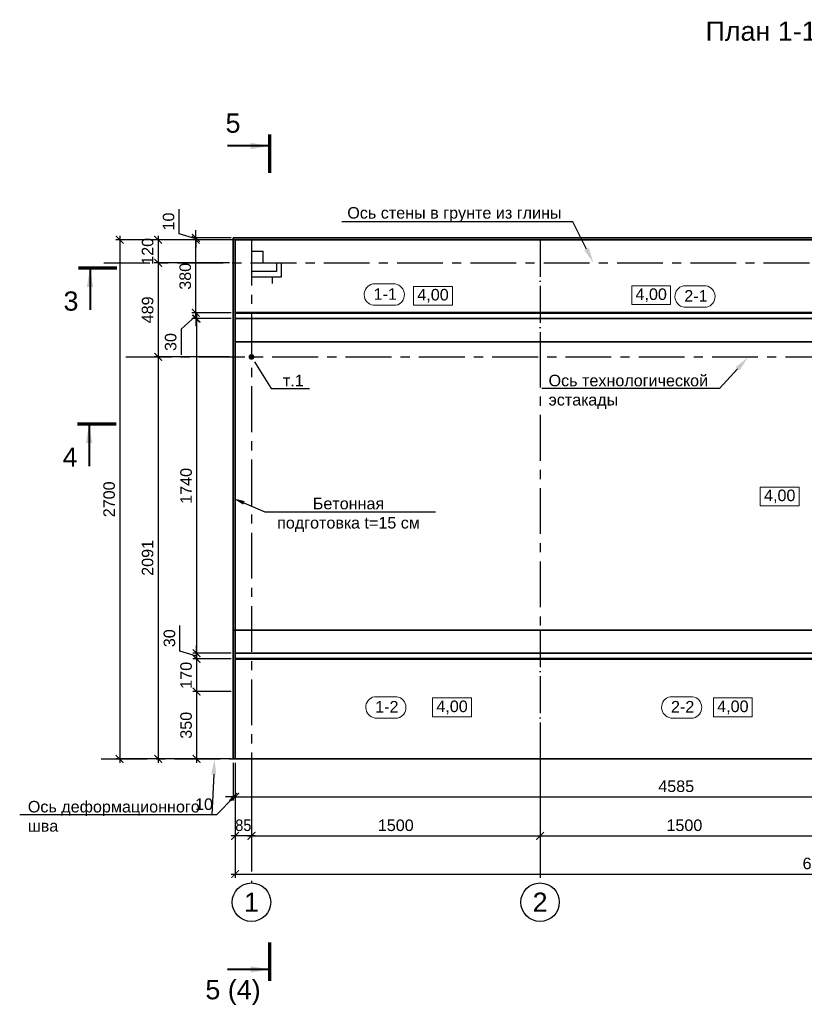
# Model space of a CAD drawing. Header units: millimetres. Extents: x -695122 to 440517, y 417968 to 574899.
# Tile 38 of 39: x 360659 to 401438, y 521205 to 572412. Entities that reach past the tile are written whole.
import ezdxf
from ezdxf import colors
from ezdxf.entities.mleader import LeaderData, LeaderLine
from ezdxf.enums import TextEntityAlignment as Align
from ezdxf.math import Vec2, Vec3

# ---------------------------------------------------------------- set-up
doc = ezdxf.new("R2010")
doc.units = ezdxf.units.MM
doc.linetypes.add('ACAD_ISO04W100', pattern=[30, 24, -3, 0, -3])
doc.linetypes.add('осевая', pattern=[50.8, 31.75, -6.35, 6.35, -6.35])
for name, color, linetype, lineweight in [('0_Выноски и размеры', 7, 'Continuous', 9), ('Бетон', 7, 'Continuous', 50), ('ГТО_Разрезы. Сечения.Узлы', 255, 'Continuous', 40), ('Отдел_Заглавные надписи', 7, 'Continuous', 30)]:
    doc.layers.add(name, color=color, linetype=linetype, lineweight=lineweight)
for name, color, linetype in [('otmetki', 7, 'Continuous'), ('Оси', 1, 'осевая'), ('Размеры', 7, 'Continuous')]:
    doc.layers.add(name, color=color, linetype=linetype)
doc.styles.add('arial', font='arial.ttf')
doc.styles.add('аrial', font='arial.ttf')
doc.styles.add('Рогун1', font='arial.ttf')
doc.dimstyles.new('100 мм', dxfattribs={"dimscale": 100, "dimtxt": 3.5, "dimasz": 2, "dimexe": 1, "dimexo": 1, "dimgap": 1.2, "dimtad": 1, "dimdec": 0, "dimlfac": 0.1, "dimrnd": 0.0001, "dimtxsty": 'Рогун1', "dimblk": 'ARCHTICK', "dimcen": 2.5, "dimdle": 1, "dimaunit": 1, "dimadec": 1, "dimazin": 0, "dimtfac": 1, "dimtdec": 0, "dimtmove": 1, "dimatfit": 3, "dimldrblk": 'ARCHTICK', "dimfxl": 1, "dimtfill": 1, "dimarcsym": 0})
doc.dimstyles.new('hren115', dxfattribs={"dimtxt": 0.3, "dimasz": 3, "dimexe": 0.18, "dimexo": 0.0625, "dimgap": 0.1, "dimtad": 2, "dimtih": 1, "dimtoh": 1, "dimdec": 4, "dimzin": 0, "dimdsep": 46, "dimtxsty": 'arial', "dimcen": 0, "dimclrt": 256, "dimadec": 0, "dimazin": 0, "dimtfac": 1, "dimtdec": 4, "dimtofl": 0, "dimtmove": 1, "dimatfit": 0, "dimfxl": 1, "dimtolj": 1, "dimtzin": 0, "dimarcsym": 1})

# ---------------------------------------------------------------- blocks, each defined once
blk = doc.blocks.new('_ArchTick')
at = {"color": 0, "linetype": 'ByBlock', "const_width": 0.15}
blk.add_lwpolyline([(-0.5, -0.5), (0.5, 0.5)], dxfattribs=at)
blk = doc.blocks.new('*D54')
at = {"layer": 'Defpoints', "color": 0, "transparency": 16777216}
for p in [(372706, 533966), (387706, 533966), (387706, 529966)]:
    blk.add_point(p, dxfattribs=at)
at = {"layer": 'Размеры', "color": 0, "lineweight": -2, "transparency": 16777216}
for p, q in [((372706, 533766), (372706, 529766)), ((387706, 533766), (387706, 529766)), ((372506, 529966), (387906, 529966))]:
    blk.add_line(p, q, dxfattribs=at)
at = {"layer": 'Размеры', "color": 0, "lineweight": -2, "transparency": 16777216, "xscale": 400, "yscale": 400, "zscale": 400, "rotation": 180}
blk.add_blockref('_ArchTick', (372706, 529966), dxfattribs=at)
at = {"layer": 'Размеры', "color": 0, "lineweight": -2, "transparency": 16777216, "xscale": 400, "yscale": 400, "zscale": 400}
blk.add_blockref('_ArchTick', (387706, 529966), dxfattribs=at)
at = {"layer": 'Размеры', "color": 0, "transparency": 16777216, "insert": (380206, 530512), "char_height": 600, "attachment_point": 5, "style": 'Рогун1'}
blk.add_mtext('1500', dxfattribs=at)
blk = doc.blocks.new('*D46')
at = {"layer": 'Defpoints', "color": 0, "transparency": 16777216}
for p in [(387706, 533966), (402706, 533966), (402706, 529966)]:
    blk.add_point(p, dxfattribs=at)
at = {"layer": 'Размеры', "color": 0, "lineweight": -2, "transparency": 16777216}
for p, q in [((387706, 533766), (387706, 529766)), ((402706, 533766), (402706, 529766)), ((387506, 529966), (402906, 529966))]:
    blk.add_line(p, q, dxfattribs=at)
at = {"layer": 'Размеры', "color": 0, "lineweight": -2, "transparency": 16777216, "xscale": 400, "yscale": 400, "zscale": 400, "rotation": 180}
blk.add_blockref('_ArchTick', (387706, 529966), dxfattribs=at)
at = {"layer": 'Размеры', "color": 0, "lineweight": -2, "transparency": 16777216, "xscale": 400, "yscale": 400, "zscale": 400}
blk.add_blockref('_ArchTick', (402706, 529966), dxfattribs=at)
at = {"layer": 'Размеры', "color": 0, "transparency": 16777216, "insert": (395206, 530512), "char_height": 600, "attachment_point": 5, "style": 'Рогун1'}
blk.add_mtext('1500', dxfattribs=at)
blk = doc.blocks.new('*D48')
at = {"layer": 'Defpoints', "color": 0, "transparency": 16777216}
for p in [(371856, 533966), (432706, 533966), (432706, 527980)]:
    blk.add_point(p, dxfattribs=at)
at = {"layer": 'Размеры', "color": 0, "lineweight": -2, "transparency": 16777216}
for p, q in [((371856, 533766), (371856, 527780)), ((432706, 533766), (432706, 527780)), ((371656, 527980), (432906, 527980))]:
    blk.add_line(p, q, dxfattribs=at)
at = {"layer": 'Размеры', "color": 0, "lineweight": -2, "transparency": 16777216, "xscale": 400, "yscale": 400, "zscale": 400, "rotation": 180}
blk.add_blockref('_ArchTick', (371856, 527980), dxfattribs=at)
at = {"layer": 'Размеры', "color": 0, "lineweight": -2, "transparency": 16777216, "xscale": 400, "yscale": 400, "zscale": 400}
blk.add_blockref('_ArchTick', (432706, 527980), dxfattribs=at)
at = {"layer": 'Размеры', "color": 0, "transparency": 16777216, "insert": (402281, 528527), "char_height": 600, "attachment_point": 5, "style": 'Рогун1'}
blk.add_mtext('6085', dxfattribs=at)
blk = doc.blocks.new('*D49')
at = {"layer": 'Defpoints', "color": 0, "transparency": 16777216}
for p in [(371756, 559766), (367856, 554876), (371756, 554876)]:
    blk.add_point(p, dxfattribs=at)
at = {"layer": 'Размеры', "color": 0, "lineweight": -2, "transparency": 16777216}
for p, q in [((371556, 559766), (367656, 559766)), ((367856, 559966), (367856, 554676)), ((371556, 554876), (367656, 554876))]:
    blk.add_line(p, q, dxfattribs=at)
at = {"layer": 'Размеры', "color": 0, "lineweight": -2, "transparency": 16777216, "xscale": 400, "yscale": 400, "zscale": 400}
for p, rotation in [((367856, 559766), 90), ((367856, 554876), 270)]:
    blk.add_blockref('_ArchTick', p, dxfattribs=dict(at, rotation=rotation))
at = {"layer": 'Размеры', "color": 0, "transparency": 16777216, "insert": (367309, 557321), "char_height": 600, "attachment_point": 5, "rotation": 90, "style": 'Рогун1'}
blk.add_mtext('489', dxfattribs=at)
blk = doc.blocks.new('*D56')
at = {"layer": 'Defpoints', "color": 0, "transparency": 16777216}
for p in [(371856, 560966), (365856, 533966), (371856, 533966)]:
    blk.add_point(p, dxfattribs=at)
at = {"layer": 'Размеры', "color": 0, "lineweight": -2, "transparency": 16777216}
for p, q in [((371656, 560966), (365656, 560966)), ((365856, 561166), (365856, 533766)), ((371656, 533966), (365656, 533966))]:
    blk.add_line(p, q, dxfattribs=at)
at = {"layer": 'Размеры', "color": 0, "lineweight": -2, "transparency": 16777216, "xscale": 400, "yscale": 400, "zscale": 400}
for p, rotation in [((365856, 560966), 90), ((365856, 533966), 270)]:
    blk.add_blockref('_ArchTick', p, dxfattribs=dict(at, rotation=rotation))
at = {"layer": 'Размеры', "color": 0, "transparency": 16777216, "insert": (365309, 547466), "char_height": 600, "attachment_point": 5, "rotation": 90, "style": 'Рогун1'}
blk.add_mtext('2700', dxfattribs=at)
blk = doc.blocks.new('*D50')
at = {"layer": 'Defpoints', "color": 0, "transparency": 16777216}
for p in [(372606, 560966), (367856, 559766), (371756, 559766)]:
    blk.add_point(p, dxfattribs=at)
at = {"layer": 'Размеры', "color": 0, "lineweight": -2, "transparency": 16777216}
for p, q in [((372406, 560966), (367656, 560966)), ((367856, 561166), (367856, 559566)), ((371556, 559766), (367656, 559766))]:
    blk.add_line(p, q, dxfattribs=at)
at = {"layer": 'Размеры', "color": 0, "lineweight": -2, "transparency": 16777216, "xscale": 400, "yscale": 400, "zscale": 400}
for p, rotation in [((367856, 560966), 90), ((367856, 559766), 270)]:
    blk.add_blockref('_ArchTick', p, dxfattribs=dict(at, rotation=rotation))
at = {"layer": 'Размеры', "color": 0, "transparency": 16777216, "insert": (367309, 560366), "char_height": 600, "attachment_point": 5, "rotation": 90, "style": 'Рогун1'}
blk.add_mtext('120', dxfattribs=at)
blk = doc.blocks.new('*D57')
at = {"layer": 'Defpoints', "color": 0, "transparency": 16777216}
for p in [(369811, 560966), (371856, 560966), (371856, 557166)]:
    blk.add_point(p, dxfattribs=at)
at = {"layer": 'Размеры', "color": 0, "lineweight": -2, "transparency": 16777216}
for p, q in [((371656, 560966), (369611, 560966)), ((369811, 556966), (369811, 561166)), ((371656, 557166), (369611, 557166))]:
    blk.add_line(p, q, dxfattribs=at)
at = {"layer": 'Размеры', "color": 0, "lineweight": -2, "transparency": 16777216, "xscale": 400, "yscale": 400, "zscale": 400}
for p, rotation in [((369811, 560966), 90), ((369811, 557166), 270)]:
    blk.add_blockref('_ArchTick', p, dxfattribs=dict(at, rotation=rotation))
at = {"layer": 'Размеры', "color": 0, "transparency": 16777216, "insert": (369265, 559066), "char_height": 600, "attachment_point": 5, "rotation": 90, "style": 'Рогун1'}
blk.add_mtext('380', dxfattribs=at)
blk = doc.blocks.new('*D58')
at = {"layer": 'Defpoints', "color": 0, "transparency": 16777216}
for p in [(371856, 533966), (417706, 533966), (417706, 531996)]:
    blk.add_point(p, dxfattribs=at)
at = {"layer": 'Размеры', "color": 0, "lineweight": -2, "transparency": 16777216}
for p, q in [((371856, 533766), (371856, 531796)), ((417706, 533766), (417706, 531796)), ((371656, 531996), (417906, 531996))]:
    blk.add_line(p, q, dxfattribs=at)
at = {"layer": 'Размеры', "color": 0, "lineweight": -2, "transparency": 16777216, "xscale": 400, "yscale": 400, "zscale": 400, "rotation": 180}
blk.add_blockref('_ArchTick', (371856, 531996), dxfattribs=at)
at = {"layer": 'Размеры', "color": 0, "lineweight": -2, "transparency": 16777216, "xscale": 400, "yscale": 400, "zscale": 400}
blk.add_blockref('_ArchTick', (417706, 531996), dxfattribs=at)
at = {"layer": 'Размеры', "color": 0, "transparency": 16777216, "insert": (394781, 532542), "char_height": 600, "attachment_point": 5, "style": 'Рогун1'}
blk.add_mtext('4585', dxfattribs=at)
blk = doc.blocks.new('*D59')
at = {"layer": 'Defpoints', "color": 0, "transparency": 16777216}
for p in [(371856, 533966), (372706, 533966), (371856, 529966)]:
    blk.add_point(p, dxfattribs=at)
at = {"layer": 'Размеры', "color": 0, "lineweight": -2, "transparency": 16777216}
for p, q in [((371856, 533766), (371856, 529766)), ((372706, 533766), (372706, 529766)), ((372906, 529966), (371656, 529966))]:
    blk.add_line(p, q, dxfattribs=at)
at = {"layer": 'Размеры', "color": 0, "lineweight": -2, "transparency": 16777216, "xscale": 400, "yscale": 400, "zscale": 400, "rotation": 180}
blk.add_blockref('_ArchTick', (371856, 529966), dxfattribs=at)
at = {"layer": 'Размеры', "color": 0, "lineweight": -2, "transparency": 16777216, "xscale": 400, "yscale": 400, "zscale": 400}
blk.add_blockref('_ArchTick', (372706, 529966), dxfattribs=at)
at = {"layer": 'Размеры', "color": 0, "transparency": 16777216, "insert": (372281, 530512), "char_height": 600, "attachment_point": 5, "style": 'Рогун1'}
blk.add_mtext('{\\W0.9;85}', dxfattribs=at)
blk = doc.blocks.new('*D60')
at = {"layer": 'Defpoints', "color": 0, "transparency": 16777216}
for p in [(371856, 556866), (369856, 539466), (371856, 539466)]:
    blk.add_point(p, dxfattribs=at)
at = {"layer": 'Размеры', "color": 0, "lineweight": -2, "transparency": 16777216}
for p, q in [((371656, 556866), (369656, 556866)), ((369856, 557066), (369856, 539266)), ((371656, 539466), (369656, 539466))]:
    blk.add_line(p, q, dxfattribs=at)
at = {"layer": 'Размеры', "color": 0, "lineweight": -2, "transparency": 16777216, "xscale": 400, "yscale": 400, "zscale": 400}
for p, rotation in [((369856, 556866), 90), ((369856, 539466), 270)]:
    blk.add_blockref('_ArchTick', p, dxfattribs=dict(at, rotation=rotation))
at = {"layer": 'Размеры', "color": 0, "transparency": 16777216, "insert": (369309, 548166), "char_height": 600, "attachment_point": 5, "rotation": 90, "style": 'Рогун1'}
blk.add_mtext('1740', dxfattribs=at)
blk = doc.blocks.new('*D61')
at = {"layer": 'Defpoints', "color": 0, "transparency": 16777216}
for p in [(371856, 539166), (369856, 537466), (371856, 537466)]:
    blk.add_point(p, dxfattribs=at)
at = {"layer": 'Размеры', "color": 0, "lineweight": -2, "transparency": 16777216}
for p, q in [((369856, 539366), (369856, 537266)), ((371656, 539166), (369656, 539166)), ((371656, 537466), (369656, 537466))]:
    blk.add_line(p, q, dxfattribs=at)
at = {"layer": 'Размеры', "color": 0, "lineweight": -2, "transparency": 16777216, "xscale": 400, "yscale": 400, "zscale": 400}
for p, rotation in [((369856, 539166), 90), ((369856, 537466), 270)]:
    blk.add_blockref('_ArchTick', p, dxfattribs=dict(at, rotation=rotation))
at = {"layer": 'Размеры', "color": 0, "transparency": 16777216, "insert": (369309, 538316), "char_height": 600, "attachment_point": 5, "rotation": 90, "style": 'Рогун1'}
blk.add_mtext('170', dxfattribs=at)
blk = doc.blocks.new('*D62')
at = {"layer": 'Defpoints', "color": 0, "transparency": 16777216}
for p in [(371856, 537466), (369856, 533966), (371856, 533966)]:
    blk.add_point(p, dxfattribs=at)
at = {"layer": 'Размеры', "color": 0, "lineweight": -2, "transparency": 16777216}
for p, q in [((371656, 537466), (369656, 537466)), ((369856, 537666), (369856, 533766)), ((371656, 533966), (369656, 533966))]:
    blk.add_line(p, q, dxfattribs=at)
at = {"layer": 'Размеры', "color": 0, "lineweight": -2, "transparency": 16777216, "xscale": 400, "yscale": 400, "zscale": 400}
for p, rotation in [((369856, 537466), 90), ((369856, 533966), 270)]:
    blk.add_blockref('_ArchTick', p, dxfattribs=dict(at, rotation=rotation))
at = {"layer": 'Размеры', "color": 0, "transparency": 16777216, "insert": (369309, 535716), "char_height": 600, "attachment_point": 5, "rotation": 90, "style": 'Рогун1'}
blk.add_mtext('350', dxfattribs=at)
blk = doc.blocks.new('*D53')
at = {"layer": 'Defpoints', "color": 0, "transparency": 16777216}
for p in [(371756, 554876), (367856, 533966), (371756, 533966)]:
    blk.add_point(p, dxfattribs=at)
at = {"layer": 'Размеры', "color": 0, "lineweight": -2, "transparency": 16777216}
for p, q in [((371556, 554876), (367656, 554876)), ((367856, 555076), (367856, 533766)), ((371556, 533966), (367656, 533966))]:
    blk.add_line(p, q, dxfattribs=at)
at = {"layer": 'Размеры', "color": 0, "lineweight": -2, "transparency": 16777216, "xscale": 400, "yscale": 400, "zscale": 400}
for p, rotation in [((367856, 554876), 90), ((367856, 533966), 270)]:
    blk.add_blockref('_ArchTick', p, dxfattribs=dict(at, rotation=rotation))
at = {"layer": 'Размеры', "color": 0, "transparency": 16777216, "insert": (367309, 544421), "char_height": 600, "attachment_point": 5, "rotation": 90, "style": 'Рогун1'}
blk.add_mtext('2091', dxfattribs=at)
blk = doc.blocks.new('_Dot')
at = {"color": 0, "linetype": 'ByBlock', "const_width": 0.5}
blk.add_lwpolyline([(-0.25, 0, 1), (0.25, 0, 1)], format="xyb", close=True, dxfattribs=at)
blk = doc.blocks.new('*D65')
at = {"layer": 'Defpoints', "color": 0, "transparency": 16777216}
for p in [(371756, 533966), (371856, 533966), (371756, 531996)]:
    blk.add_point(p, dxfattribs=at)
at = {"layer": 'Размеры', "color": 0, "lineweight": -2, "transparency": 16777216}
for p, q in [((371756, 533766), (371756, 531796)), ((371856, 533766), (371856, 531796)), ((371806, 531996), (370879, 531063)), ((371756, 531996), (371356, 531996)), ((371856, 531996), (371756, 531996)), ((371856, 531996), (371756, 531996)), ((371856, 531996), (372256, 531996)), ((370879, 531063), (369598, 531063))]:
    blk.add_line(p, q, dxfattribs=at)
at = {"layer": 'Размеры', "color": 0, "lineweight": -2, "transparency": 16777216, "xscale": 400, "yscale": 400, "zscale": 400}
blk.add_blockref('_ArchTick', (371756, 531996), dxfattribs=at)
at = {"layer": 'Размеры', "color": 0, "lineweight": -2, "transparency": 16777216, "xscale": 400, "yscale": 400, "zscale": 400, "rotation": 180}
blk.add_blockref('_ArchTick', (371856, 531996), dxfattribs=at)
at = {"layer": 'Размеры', "color": 0, "transparency": 16777216, "insert": (370238, 531609), "char_height": 600, "attachment_point": 5, "style": 'Рогун1'}
blk.add_mtext('10', dxfattribs=at)
blk = doc.blocks.new('*D72')
at = {"layer": 'Defpoints', "color": 0, "transparency": 16777216}
for p in [(369811, 561066), (371856, 561066), (371856, 560966)]:
    blk.add_point(p, dxfattribs=at)
at = {"layer": 'Размеры', "color": 0, "lineweight": -2, "transparency": 16777216}
for p, q in [((368945, 561276), (368945, 562556)), ((369811, 561016), (368945, 561276)), ((369811, 561066), (369811, 561466)), ((371656, 561066), (369611, 561066)), ((371656, 560966), (369611, 560966)), ((369811, 560966), (369811, 561066)), ((369811, 560966), (369811, 561066)), ((369811, 560966), (369811, 560566))]:
    blk.add_line(p, q, dxfattribs=at)
at = {"layer": 'Размеры', "color": 0, "lineweight": -2, "transparency": 16777216, "xscale": 400, "yscale": 400, "zscale": 400}
for p, rotation in [((369811, 561066), 270), ((369811, 560966), 90)]:
    blk.add_blockref('_ArchTick', p, dxfattribs=dict(at, rotation=rotation))
at = {"layer": 'Размеры', "color": 0, "transparency": 16777216, "insert": (368398, 561916), "char_height": 600, "attachment_point": 5, "rotation": 90, "style": 'Рогун1'}
blk.add_mtext('10', dxfattribs=at)
blk = doc.blocks.new('*D113')
at = {"layer": 'Defpoints', "color": 0, "transparency": 16777216}
for p in [(371856, 557166), (369811, 556866), (371856, 556866)]:
    blk.add_point(p, dxfattribs=at)
at = {"layer": 'Размеры', "color": 0, "lineweight": -2, "transparency": 16777216}
for p, q in [((371656, 557166), (369611, 557166)), ((369811, 557166), (369811, 557566)), ((369811, 557166), (369811, 556866)), ((369811, 557166), (369811, 556866)), ((369811, 557016), (369053, 556317)), ((371656, 556866), (369611, 556866)), ((369811, 556866), (369811, 556466)), ((369053, 556317), (369053, 554980))]:
    blk.add_line(p, q, dxfattribs=at)
at = {"layer": 'Размеры', "color": 0, "lineweight": -2, "transparency": 16777216, "xscale": 400, "yscale": 400, "zscale": 400}
for p, rotation in [((369811, 557166), 270), ((369811, 556866), 90)]:
    blk.add_blockref('_ArchTick', p, dxfattribs=dict(at, rotation=rotation))
at = {"layer": 'Размеры', "color": 0, "transparency": 16777216, "insert": (368507, 555648), "char_height": 600, "attachment_point": 5, "rotation": 90, "style": 'Рогун1'}
blk.add_mtext('30', dxfattribs=at)
blk = doc.blocks.new('*D114')
at = {"layer": 'Defpoints', "color": 0, "transparency": 16777216}
for p in [(369856, 539466), (371856, 539466), (371856, 539166)]:
    blk.add_point(p, dxfattribs=at)
at = {"layer": 'Размеры', "color": 0, "lineweight": -2, "transparency": 16777216}
for p, q in [((368989, 539576), (368989, 540913)), ((369856, 539466), (369856, 539866)), ((369856, 539316), (368989, 539576)), ((371656, 539466), (369656, 539466)), ((369856, 539166), (369856, 539466)), ((369856, 539166), (369856, 539466)), ((371656, 539166), (369656, 539166)), ((369856, 539166), (369856, 538766))]:
    blk.add_line(p, q, dxfattribs=at)
at = {"layer": 'Размеры', "color": 0, "lineweight": -2, "transparency": 16777216, "xscale": 400, "yscale": 400, "zscale": 400}
for p, rotation in [((369856, 539466), 270), ((369856, 539166), 90)]:
    blk.add_blockref('_ArchTick', p, dxfattribs=dict(at, rotation=rotation))
at = {"layer": 'Размеры', "color": 0, "transparency": 16777216, "insert": (368443, 540244), "char_height": 600, "attachment_point": 5, "rotation": 90, "style": 'Рогун1'}
blk.add_mtext('30', dxfattribs=at)
blk = doc.blocks.new('*U66')
at = {"color": 7, "lineweight": 70, "ltscale": 100}
for p, q in [((-24.29, 0), (-14.29, 0)), ((338.76, 0), (348.76, 0))]:
    blk.add_line(p, q, dxfattribs=at)
at = {"ltscale": 100, "style": 'аrial', "flags": 8}
blk.add_attdef('W', text='', height=5, dxfattribs=at).set_placement((-24.29, -12.65), align=Align.BOTTOM_RIGHT)
at = {"color": 0, "ltscale": 100, "style": 'аrial', "flags": 8}
blk.add_attdef('M', text='', height=5, dxfattribs=at).set_placement((351.66, -8.69), align=Align.MIDDLE)
at = {"ltscale": 100, "style": 'аrial', "flags": 8}
blk.add_attdef('M1', text='', height=5, dxfattribs=at).set_placement((359.88, -8.67), align=Align.MIDDLE)
at = {"color": 7, "ltscale": 100}
for points in [[(-21.29, 0), (-21.29, -11)], [(345.76, 0), (345.76, -11)]]:
    blk.add_leader(points, dimstyle='hren115', override={"dimasz": 5, "dimgap": 0.1, "dimtad": 0, "dimfxl": 1.25, "dimtfillclr": 256}, dxfattribs=at)
blk = doc.blocks.new('*U67')
at = {"color": 7, "lineweight": 70, "ltscale": 100}
for p, q in [((-25.71, 0), (-15.71, 0)), ((336.78, 0), (346.78, 0))]:
    blk.add_line(p, q, dxfattribs=at)
at = {"ltscale": 100, "style": 'аrial', "flags": 8}
blk.add_attdef('W', text='', height=5, dxfattribs=at).set_placement((-25.71, -12.65), align=Align.BOTTOM_RIGHT)
at = {"color": 0, "ltscale": 100, "style": 'аrial', "flags": 8}
blk.add_attdef('M', text='', height=5, dxfattribs=at).set_placement((349.69, -8.69), align=Align.MIDDLE)
at = {"ltscale": 100, "style": 'аrial', "flags": 8}
blk.add_attdef('M1', text='', height=5, dxfattribs=at).set_placement((357.9, -8.67), align=Align.MIDDLE)
at = {"color": 7, "ltscale": 100}
for points in [[(-22.71, 0), (-22.71, -11)], [(343.78, 0), (343.78, -11)]]:
    blk.add_leader(points, dimstyle='hren115', override={"dimasz": 5, "dimgap": 0.1, "dimtad": 0, "dimfxl": 1.25, "dimtfillclr": 256}, dxfattribs=at)
blk = doc.blocks.new('*U119')
at = {"color": 7, "lineweight": 70, "ltscale": 100}
for p, q in [((0, -89.79), (0, -99.79)), ((0, -299.91), (0, -309.91))]:
    blk.add_line(p, q, dxfattribs=at)
at = {"ltscale": 100, "style": 'аrial', "flags": 8}
for tag, height, p in [('W', 5, (9.6, -86.89)), ('W1', 3.5, (16.84, -124.24)), ('M', 5, (9.6, -312.81))]:
    blk.add_attdef(tag, text='', height=height, dxfattribs=at).set_placement(p, align=Align.MIDDLE)
at = {"color": 7, "ltscale": 100}
for points in [[(0, -92.79), (11, -92.79)], [(0, -306.91), (11, -306.91)]]:
    blk.add_leader(points, dimstyle='hren115', override={"dimasz": 5, "dimgap": 0.1, "dimtad": 0, "dimfxl": 1.25, "dimtfillclr": 256}, dxfattribs=at)

msp = doc.modelspace()

# ---------------------------------------------------------------- linework, layer by layer
for p, q in [((372705.7206138, 560370.8792713), (373305.7065785, 560366.7753499)), ((373305.7065785, 559766.7753499), (373305.7065785, 560366.7753499)), ((374005.7206138, 559765.6074297), (374005.7206138, 559315.6074297)), ((374255.7206138, 559765.6074297), (374255.7206138, 559015.6074297)), ((374005.7206138, 559315.6074297), (372705.7206138, 559315.6074297)), ((374255.7206138, 559015.6074297), (372705.7206138, 559015.6074297)), ((373805.7206138, 558697.3871578), (373805.7206138, 559015.6074297))]:
    msp.add_line(p, q)
at = {"color": 4, "lineweight": 20}
for points in [[(379012.1243628, 558668.6407316), (380174.6602954, 558668.6407316, -0.8257768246), (380212.8562277, 557556.9229776), (379050.3202947, 557556.9229776, -0.8409861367)], [(395160.8653114, 558570.6209246), (396323.401244, 558570.6209246, -0.8257768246), (396361.5971764, 557458.9031706), (395199.0612433, 557458.9031706, -0.8409861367)], [(379094.882104, 537202.0065225), (380257.4180366, 537202.0065225, -0.8257768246), (380295.6139689, 536090.2887685), (379133.0780359, 536090.2887685, -0.8409861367)], [(394468.5794379, 537202.0065231), (395631.1153704, 537202.0065231, -0.8257768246), (395669.3113028, 536090.2887691), (394506.7753698, 536090.2887691, -0.8409861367)]]:
    msp.add_lwpolyline(points, format="xyb", close=True, dxfattribs=at)
at = {"color": 4, "linetype": 'ACAD_ISO04W100', "ltscale": 80}
msp.add_lwpolyline([(387705.7206539, 540665.6074311), (387705.7206539, 533965.6074312)], dxfattribs=at)
for centre in [(372705.720613, 526514.8480918), (387705.720613, 526514.8480918)]:
    msp.add_circle(centre, 1000)
at = {"layer": '0_Выноски и размеры', "ltscale": 100}
for points in [[(381132.3194524, 557564.2854035), (383149.9322422, 557564.2854035), (383149.9322422, 558543.2487546), (381132.3194524, 558543.2487546)], [(392472.2463187, 557591.3187884), (394489.8591085, 557591.3187884), (394489.8591085, 558570.2821395), (392472.2463187, 558570.2821395)], [(382121.5752535, 536156.6140291), (384139.1880433, 536156.6140291), (384139.1880433, 537135.5773802), (382121.5752535, 537135.5773802)], [(396717.0555605, 536156.6140291), (398734.6683503, 536156.6140291), (398734.6683503, 537135.5773802), (396717.0555605, 537135.5773802)]]:
    msp.add_lwpolyline(points, close=True, dxfattribs=at)
at = {"layer": '0_Выноски и размеры', "ltscale": 100, "elevation": 0}
msp.add_lwpolyline([(399152.9565849, 547127.6730921), (401170.5693746, 547127.6730921), (401170.5693746, 548106.6364432), (399152.9565849, 548106.6364432)], close=True, dxfattribs=at)
at = {"layer": 'Бетон', "color": 3, "ltscale": 10}
for p, q in [((429255.7206132, 557165.6074311), (371855.7204886, 557165.6074311)), ((429255.7206132, 539165.6074311), (371855.7206903, 539165.6074311))]:
    msp.add_line(p, q, dxfattribs=at)
at = {"layer": 'Бетон', "color": 2, "lineweight": 35, "ltscale": 10}
msp.add_lwpolyline([(432690.720613, 560965.6074311), (432690.720613, 562565.6074311), (430955.7206132, 562565.6074311), (427755.7206132, 560965.6074297), (371855.720613, 560965.6074311), (371855.720613, 533965.6074311), (432690.720613, 533965.6074311)], close=True, dxfattribs=at)
at = {"layer": 'Бетон', "color": 3, "lineweight": 35, "ltscale": 10}
msp.add_lwpolyline([(371855.720613, 561065.6074311), (371755.720613, 561065.6074311), (371755.720613, 533965.6074311), (371855.720613, 533965.6074311)], dxfattribs=at)
at = {"layer": 'Бетон', "color": 2, "lineweight": 35, "ltscale": 10}
for points in [[(371855.7206137, 555665.6074311), (427755.7206139, 555665.6074311)], [(371755.7206137, 540665.6074311), (427755.7206139, 540665.6074311)]]:
    msp.add_lwpolyline(points, dxfattribs=at)
at = {"layer": 'Оси', "linetype": 'осевая', "ltscale": 75}
msp.add_line((366166.6712062, 554875.6074311), (436324.7172548, 554875.6074311), dxfattribs=at)
for points in [[(372705.7206138, 560965.6074311), (372705.720613, 527514.8480918)], [(364894.1823271, 533965.6074311), (371855.720613, 533965.6074311)], [(387705.720613, 533965.6074311), (387705.720613, 527514.8480918)]]:
    msp.add_lwpolyline(points, dxfattribs=at)

# ---------------------------------------------------------------- block references
at = {"layer": 'ГТО_Разрезы. Сечения.Узлы'}
ref = msp.add_blockref('*U119', (373665.6763698, 504464.543317), dxfattribs=dict(at, xscale=200, yscale=200, zscale=200, rotation=180))
ref.add_attrib('W', '5 (4)', dxfattribs={"layer": '0', "ltscale": 100, "height": 1000, "style": 'аrial', "flags": 8}).set_placement((371745.6763698, 521842.2913812), align=Align.MIDDLE)
ref.add_attrib('M', '5', dxfattribs={"layer": '0', "ltscale": 100, "height": 1000, "style": 'аrial', "flags": 8}).set_placement((371745.6763698, 567026.7126538), align=Align.MIDDLE)

# ---------------------------------------------------------------- texts
at = {"color": 4, "lineweight": 0, "char_height": 600, "width": 2500.98227111, "attachment_point": 5, "rotation": 0.0000000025, "style": 'arial'}
for s, insert in [('1{\\fArial|b0|i0|c238|p34;-}1', (379658.895428, 558146.5606324, 5016520.3999996)), ('2{\\fArial|b0|i0|c238|p34;-}1', (395807.6363767, 558048.5408254, 5016520.3999996)), ('1{\\fArial|b0|i0|c238|p34;-}2', (379741.6531693, 536679.9264232, 5016520.3999996)), ('2{\\fArial|b0|i0|c238|p34;-}2', (395115.3505031, 536679.9264239, 5016520.3999996))]:
    msp.add_mtext(s, dxfattribs=dict(at, insert=insert))
at = {"layer": 'otmetki', "char_height": 600, "width": 2017.61278979, "attachment_point": 5, "style": 'arial'}
for insert in [(382141.1258473, 558053.7670791), (393481.0527136, 558080.800464), (400161.7629798, 547617.1547677), (383130.3816484, 536646.0957046), (397725.8619554, 536646.0957046)]:
    msp.add_mtext('4,00', dxfattribs=dict(at, insert=insert))
at = {"layer": 'Отдел_Заглавные надписи', "char_height": 1000, "attachment_point": 5, "style": 'arial'}
for s, insert, width in [(' План 1-1 (1:200)', (401406.0703394, 571666.6347425), 25122.503677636), ('1', (372705.720613, 526514.8480918), 974.015395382), ('2', (387705.720613, 526514.8480918), 974.015395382)]:
    msp.add_mtext(s, dxfattribs=dict(at, insert=insert, width=width))

# ---------------------------------------------------------------- dimensions: what is measured, and where the dimension line sits
at = {"layer": 'Размеры'}
for base, p1, p2, picture, middle in [((369811.1690946, 561065.6074311), (371855.720613, 560965.6074311), (371855.720613, 561065.6074311), '*D72', (368398.4815093, 561515.5105689)), ((365855.7206129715, 533965.6074311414), (371855.7206129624, 560965.6074311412), (371855.7206129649, 533965.6074311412), '*D56', (365309.3768203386, 547465.6074311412)), ((369811.1690946, 560965.6074311), (371855.7204886, 557165.6074311), (371855.720613, 560965.6074311), '*D57', (369264.6206635, 559065.6074311)), ((367855.720613, 554875.6074311), (371755.720613, 559765.6074311), (371755.720613, 554875.6074311), '*D49', (367309.3768203, 557320.6074311)), ((369855.7206129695, 539465.6074311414), (371855.7206129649, 556865.6074311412), (371855.720690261, 539465.6074311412), '*D60', (369309.3768203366, 548165.6074311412)), ((367855.7206129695, 533965.6074311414), (371755.7206129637, 554875.6074311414), (371755.720612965, 533965.6074311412), '*D53', (367309.3768203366, 544420.6074311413)), ((369855.720613, 539465.6074311), (371855.720613, 539165.6074311), (371855.7206903, 539465.6074311), '*D114', (368442.6237508, 539815.5719605)), ((369855.720613, 533965.6074311), (371855.720613, 537465.6074311), (371855.720613, 533965.6074311), '*D62', (369309.1721819, 535715.6074311))]:
    dim = msp.add_linear_dim(base=base, p1=p1, p2=p2, angle=90, dimstyle='100 мм', override={"dimscale": 200, "dimtxt": 3, "dimdec": 6, "dimtfill": 0}, dxfattribs=at)
    dim.commit()
    dim.dimension.update_dxf_attribs({"geometry": picture, "text_midpoint": middle})
for base, p1, p2, picture, middle in [((367855.720613, 559765.6074297), (372605.720613, 560965.6074311), (371755.720613, 559765.6074297), '*D50', (367855.720613, 560365.6074311)), ((369811.1690946, 556865.6074311), (371855.720613, 557165.6074311), (371855.720613, 556865.6074311), '*D113', (369053.1101208, 556076.6449329)), ((369855.720613, 537465.6074311), (371855.7206903, 539165.6074311), (371855.720613, 537465.6074311), '*D61', (369855.720613, 538315.6074311))]:
    dim = msp.add_linear_dim(base=base, p1=p1, p2=p2, angle=90, dimstyle='100 мм', override={"dimscale": 200, "dimtxt": 3, "dimdec": 6, "dimtfill": 0}, dxfattribs=at)
    dim.commit()
    dim.dimension.update_dxf_attribs({"geometry": picture, "text_midpoint": middle, "dimtype": 160})
dim = msp.add_linear_dim(base=(371755.720613, 531995.6074311), p1=(371855.720613, 533965.6074311), p2=(371755.720613, 533965.6074311), dimstyle='100 мм', override={"dimscale": 200, "dimtxt": 3, "dimdec": 6, "dimtfill": 0}, dxfattribs=at)
dim.commit()
dim.dimension.update_dxf_attribs({"geometry": '*D65', "text_midpoint": (370638.5018889, 531062.9198459), "dimtype": 160})
for base, p1, p2, picture, middle in [((432705.7206129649, 527980.2737808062), (371855.7206129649, 533965.6074311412), (432705.7206129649, 533965.6074311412), '*D48', (402280.7206129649, 528526.6175734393)), ((417705.7206129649, 531995.6074311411), (371855.7206129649, 533965.6074311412), (417705.7206129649, 533965.6074311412), '*D58', (394780.7206129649, 532541.9512237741)), ((387705.7206129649, 529965.6074311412), (372705.7206131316, 533965.6074311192), (387705.7206129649, 533965.6074311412), '*D54', (380205.7206130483, 530511.9512237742)), ((402705.7206129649, 529965.6074311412), (387705.7206129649, 533965.6074311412), (402705.7206129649, 533965.6074311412), '*D46', (395205.7206129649, 530511.9512237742))]:
    dim = msp.add_linear_dim(base=base, p1=p1, p2=p2, dimstyle='100 мм', override={"dimscale": 200, "dimtxt": 3, "dimdec": 6, "dimtfill": 0}, dxfattribs=at)
    dim.commit()
    dim.dimension.update_dxf_attribs({"geometry": picture, "text_midpoint": middle})
dim = msp.add_linear_dim(base=(371855.720613, 529965.6074311), p1=(372705.720613, 533965.6074311), p2=(371855.720613, 533965.6074311), text='{\\W0.9;<>}', dimstyle='100 мм', override={"dimscale": 200, "dimtxt": 3, "dimdec": 6, "dimtfill": 0}, dxfattribs=at)
dim.commit()
dim.dimension.update_dxf_attribs({"geometry": '*D59', "text_midpoint": (372280.720613, 529965.6074311), "dimtype": 160})

# ---------------------------------------------------------------- leaders
at = {"ltscale": 100}
ml = msp.add_multileader_mtext('Standard', dxfattribs=at)
ml.set_content('т.1 ', color=256, style='arial')
ml.set_leader_properties()
ml.set_arrow_properties(name='DOT')
ml.build(insert=Vec2(0, 0))
ml.multileader.update_dxf_attribs({"text_left_attachment_type": 6, "text_right_attachment_type": 6, "arrow_head_size": 300})
ctx = ml.context
ctx.base_point, ctx.char_height, ctx.arrow_head_size, ctx.landing_gap_size, ctx.plane_origin = Vec3(374416.6511143, 553223.2530437), 600, 300, 4, Vec3(361506.0787691, 569169.4488164)
ctx.left_attachment, ctx.right_attachment, ctx.text_align_type = 6, 6, 1
notes = []
notes.append((ctx, [(0, (1, 1, 0), (373729.2455863, 553223.2530437), (1, 0), 687.405528, [(0, [(372705.720613, 554875.6074311)], 0, [])])]))
ctx.mtext.insert, ctx.mtext.width, ctx.mtext.defined_height, ctx.mtext.alignment, ctx.mtext.flow_direction = Vec3(374877.4041839, 553943.2530437), 10035.482987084, 766.5757162, 2, 5
ml = msp.add_multileader_mtext('Standard', dxfattribs=at)
ml.set_content('Бетонная подготовка t=15 см', color=256, style='arial')
ml.set_leader_properties()
ml.build(insert=Vec2(0, 0))
ml.multileader.update_dxf_attribs({"text_left_attachment_type": 6, "text_right_attachment_type": 6, "dogleg_length": 687.405528, "arrow_head_size": 600})
ctx = ml.context
ctx.base_point, ctx.char_height, ctx.arrow_head_size, ctx.landing_gap_size, ctx.plane_origin = Vec3(374088.2670485, 546825.433328), 600, 600, 4, Vec3(378483.2753298, 557082.7580403)
ctx.left_attachment, ctx.right_attachment, ctx.text_align_type = 6, 6, 1
notes.append((ctx, [(0, (1, 1, 0), (373400.8615205, 546825.433328), (1, 0), 687.405528, [(0, [(371755.720613, 547515.6074311)], 0, [])])]))
ctx.mtext.insert, ctx.mtext.width, ctx.mtext.defined_height, ctx.mtext.alignment, ctx.mtext.flow_direction = Vec3(377748.3379898, 547548.6256882), 8103.174200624, 405.3498335, 2, 5
ml = msp.add_multileader_mtext('Standard', dxfattribs=at)
ml.set_content('Ось деформационного шва', color=256, style='arial')
ml.set_leader_properties()
ml.build(insert=Vec2(0, 0))
ml.multileader.update_dxf_attribs({"text_left_attachment_type": 6, "text_right_attachment_type": 6, "arrow_head_size": 800})
ctx = ml.context
ctx.base_point, ctx.char_height, ctx.arrow_head_size, ctx.landing_gap_size, ctx.plane_origin = Vec3(361076.1113677, 531062.9198459), 600, 800, 4, Vec3(356714.5934683, 548677.846572)
ctx.left_attachment, ctx.right_attachment = 6, 6
notes.append((ctx, [(1, (1, 1, 0), (370638.5018889, 531062.9198459), (-1, 0), 687.405528, [(0, [(370783.8768262, 533965.6074311)], 0, [])])]))
ctx.mtext.insert, ctx.mtext.width, ctx.mtext.defined_height, ctx.mtext.flow_direction = Vec3(361080.1113677, 531782.9198459), 9196.169619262, 766.5757162, 5
for ctx, leaders in notes:
    for number, flags, end, landing, length, lines in leaders:
        leader = LeaderData()
        leader.index, (leader.has_last_leader_line, leader.has_dogleg_vector, leader.attachment_direction) = number, flags
        leader.last_leader_point, leader.dogleg_vector, leader.dogleg_length = Vec3(end), Vec3(landing), length
        for number, points, colour, breaks in lines:
            line = LeaderLine()
            line.index, line.vertices, line.color, line.breaks = number, Vec3.list(points), colors.encode_raw_color(colour), breaks
            leader.lines.append(line)
        ctx.leaders.append(leader)

# ---------------------------------------------------------------- next in the draw order: leaders
ml = msp.add_multileader_mtext('Standard', dxfattribs=at)
ml.set_content('Ось стены в грунте из глины', color=256, style='arial')
ml.set_leader_properties()
ml.build(insert=Vec2(0, 0))
ml.multileader.update_dxf_attribs({"text_left_attachment_type": 6, "text_right_attachment_type": 6, "arrow_head_size": 800})
ctx = ml.context
ctx.base_point, ctx.char_height, ctx.arrow_head_size, ctx.landing_gap_size, ctx.plane_origin = Vec3(377681.640934, 561891.1627812), 600, 800, 4, Vec3(381359.6843458, 571562.9018492)
ctx.left_attachment, ctx.right_attachment = 6, 6
notes = []
notes.append((ctx, [(1, (1, 1, 0), (389413.6085357, 561891.1627812), (-1, 0), 687.405528, [(0, [(390479.1633746, 559765.6040227)], 0, [])])]))
ctx.mtext.insert, ctx.mtext.width, ctx.mtext.defined_height, ctx.mtext.flow_direction = Vec3(377685.640934, 562667.5611441), 11208.164225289, 720, 5
ctx.mtext.has_bg_fill, ctx.mtext.bg_color, ctx.mtext.bg_scale_factor, ctx.mtext.bg_transparency, ctx.mtext.use_window_bg_color = 1, -1073741824, 1, 0, 1
ml = msp.add_multileader_mtext('Standard', dxfattribs=at)
ml.set_content('Ось технологической\\Pэстакады', color=256, style='arial')
ml.set_leader_properties()
ml.build(insert=Vec2(0, 0))
ml.multileader.update_dxf_attribs({"text_left_attachment_type": 6, "text_right_attachment_type": 6, "arrow_head_size": 800})
ctx = ml.context
ctx.base_point, ctx.char_height, ctx.arrow_head_size, ctx.landing_gap_size, ctx.plane_origin = Vec3(388142.1805538, 553223.2530437), 600, 800, 4, Vec3(390666.7208086, 566165.7995417)
ctx.left_attachment, ctx.right_attachment = 6, 6
notes.append((ctx, [(1, (1, 1, 0), (397032.5383329, 553223.2530437), (-1, 0), 687.405528, [(0, [(398508.8643799, 554851.8642555)], 0, [])])]))
ctx.mtext.insert, ctx.mtext.width, ctx.mtext.defined_height, ctx.mtext.flow_direction = Vec3(388146.1805538, 553946.4454038), 8451.429208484, 766.5757162, 5
ctx.mtext.has_bg_fill, ctx.mtext.bg_color, ctx.mtext.bg_scale_factor, ctx.mtext.bg_transparency, ctx.mtext.use_window_bg_color = 1, -1073741824, 1, 0, 1
for ctx, leaders in notes:
    for number, flags, end, landing, length, lines in leaders:
        leader = LeaderData()
        leader.index, (leader.has_last_leader_line, leader.has_dogleg_vector, leader.attachment_direction) = number, flags
        leader.last_leader_point, leader.dogleg_vector, leader.dogleg_length = Vec3(end), Vec3(landing), length
        for number, points, colour, breaks in lines:
            line = LeaderLine()
            line.index, line.vertices, line.color, line.breaks = number, Vec3.list(points), colors.encode_raw_color(colour), breaks
            leader.lines.append(line)
        ctx.leaders.append(leader)

# ---------------------------------------------------------------- next in the draw order: linework, layer by layer
at = {"color": 4, "linetype": 'ACAD_ISO04W100', "ltscale": 80}
msp.add_lwpolyline([(387705.7206545, 560965.6074307), (387705.7206545, 555665.6074311)], dxfattribs=at)
at = {"layer": 'Бетон', "color": 3, "lineweight": 35, "ltscale": 10}
for points in [[(371855.720613, 561065.6074311), (427732.113816, 561065.6074311), (430932.113816, 562665.6074312), (434024.8246089, 562665.6074312)], [(371855.7204886, 556865.6074311), (428955.7206132, 556865.6074311), (428955.7206132, 539465.6074311), (371855.7206903, 539465.6074311)]]:
    msp.add_lwpolyline(points, dxfattribs=at)
at = {"layer": 'Оси', "linetype": 'осевая', "ltscale": 75}
for points in [[(365036.3073677, 559765.6074297), (428039.0021864, 559765.6074297), (431239.0021864, 561365.6074311), (435965.5397992, 561365.6074311)], [(387705.7206539, 555665.6074311), (387705.7206539, 540665.6074311)]]:
    msp.add_lwpolyline(points, dxfattribs=at)

# ---------------------------------------------------------------- next in the draw order: block references
at = {"layer": 'ГТО_Разрезы. Сечения.Узлы'}
ref = msp.add_blockref('*U66', (368570.7434509, 559514.0023191), dxfattribs=dict(at, xscale=200, yscale=200, zscale=200))
ref.add_attrib('W', '3', dxfattribs={"layer": '0', "ltscale": 100, "height": 1000, "style": 'аrial', "flags": 8}).set_placement((363712.783145, 556980.1105511), align=Align.BOTTOM_RIGHT)
ref = msp.add_blockref('*U67', (368806.1793927, 551394.3936797), dxfattribs=dict(at, xscale=200, yscale=200, zscale=200))
ref.add_attrib('W', '4', dxfattribs={"layer": '0', "ltscale": 100, "height": 1000, "style": 'аrial', "flags": 8}).set_placement((363664.1569122, 548860.5019117), align=Align.BOTTOM_RIGHT)

doc.saveas('drawing.dxf')
